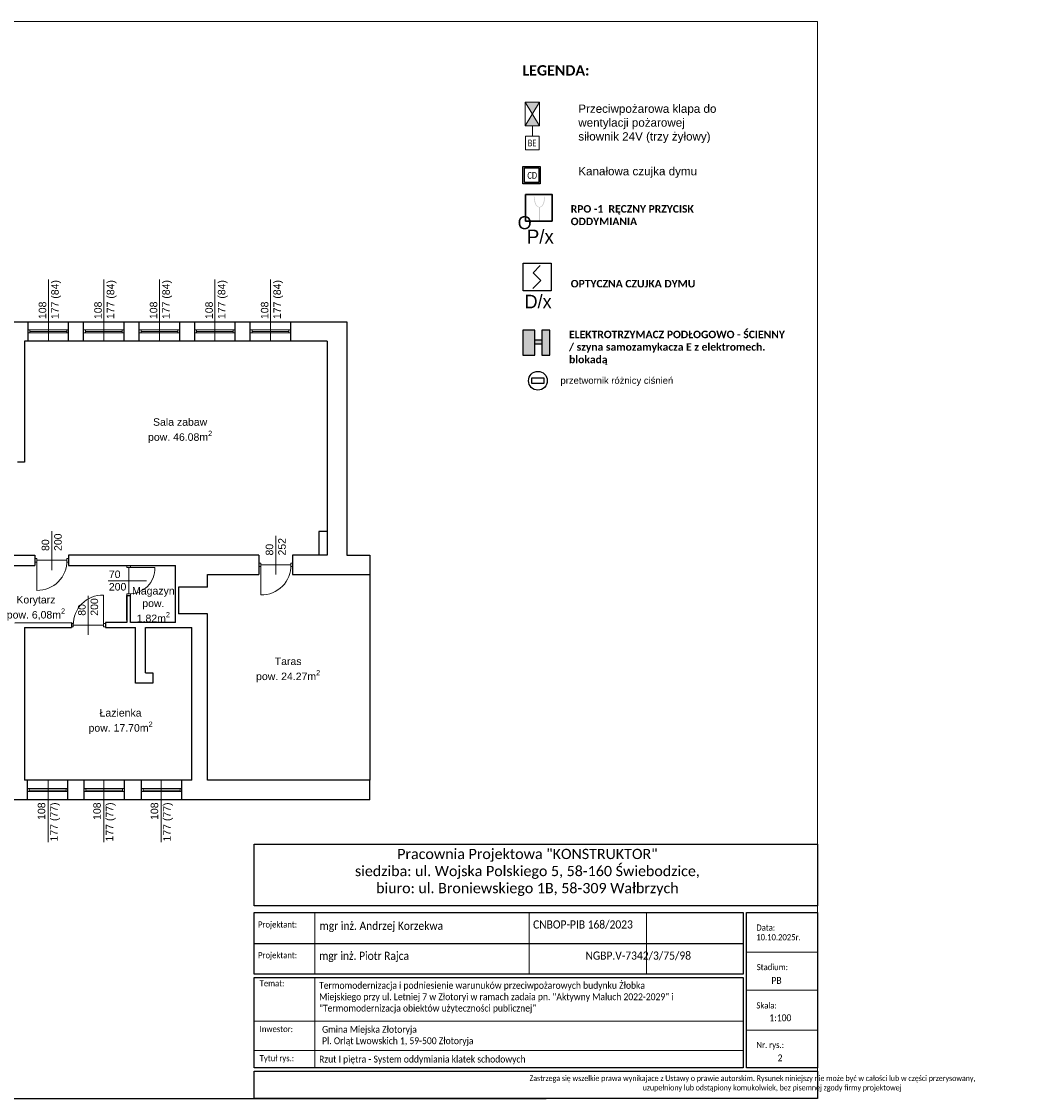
# Model space of a CAD drawing. Header units: millimetres. Extents: x 509 to 36614, y 492 to 3401.
# Tile 18 of 41: x 12147 to 14838, y 492 to 3362. Entities that reach past the tile are written whole.
import ezdxf
from ezdxf.enums import TextEntityAlignment as Align

# ---------------------------------------------------------------- set-up
doc = ezdxf.new("R2010")
doc.units = ezdxf.units.MM
for name, color, linetype, lineweight in [('A_Kontur_cienka', 250, 'Continuous', 0), ('mcr klapa FID S_V', 30, 'Continuous', 18), ('mcr opis', 7, 'Continuous', 18), ('opisy', 5, 'Continuous', 5), ('RAMKA 100', 198, 'Continuous', 15), ('sciany', 7, 'Continuous', 40), ('stolarka', 3, 'Continuous', 9), ('WYŁACZNIK', 1, 'Continuous', 18), ('ściany nośne', 1, 'Continuous', 25)]:
    doc.layers.add(name, color=color, linetype=linetype, lineweight=lineweight)
for name, color, linetype in [('mapp-system', 7, 'Continuous'), ('mcr_automatyka', 30, 'Continuous'), ('SIEMENS_adres', 7, 'Continuous'), ('SIEMENS_adres_csp', 7, 'Continuous'), ('SIEMENS_czujki', 1, 'Continuous'), ('SIEMENS_grupa', 5, 'Continuous'), ('SIEMENS_komentarze', 7, 'Continuous')]:
    doc.layers.add(name, color=color, linetype=linetype)
doc.styles.add('ARIAL', font='arial.ttf')
doc.styles.add('Arial Normalny', font='arial.ttf')
doc.styles.add('CALIBRI', font='calibri.ttf')
doc.styles.add('MtXpl_romans_shx', font='romans.shx')
doc.styles.add('OPS_Arial', font='txt')
doc.styles.add('ROMANS', font='romans.shx', dxfattribs={"height": 1})
doc.styles.add('SPS 500', font='ARIALN.TTF', dxfattribs={"height": 125})
doc.styles.get("Standard").update_dxf_attribs({"font": 'ARIAL.TTF'})
doc.styles.add('TABELKA', font='romans.shx', dxfattribs={"width": 0.9})

# ---------------------------------------------------------------- blocks, each defined once
blk = doc.blocks.new('*U2')
for p, q in [((7.6, 28.6), (-10.5, 10.5)), ((-10.5, 10.5), (8.7, -8.7)), ((8.7, -8.7), (-11.1, -28.4))]:
    blk.add_line(p, q)
blk.add_lwpolyline([(-34.5, 34.5), (34.5, 34.5), (34.5, -34.5), (-34.5, -34.5)], close=True)
at = {"flags": 9}
blk.add_attdef('NAZWA', (-58.3, 81.4), '', height=22, dxfattribs=at)
at = {"layer": 'SIEMENS_adres', "style": 'ARIAL', "width": 0.7, "flags": 8}
blk.add_attdef('ADRES', text='', height=26, dxfattribs=at).set_placement((8.7, 57.1), align=Align.MIDDLE_LEFT)
at = {"layer": 'SIEMENS_adres_csp', "style": 'MtXpl_romans_shx', "flags": 8}
blk.add_attdef('CSP', text='', height=15.6, dxfattribs=at).set_placement((-41.4, 26.4), align=Align.MIDDLE_RIGHT)
at = {"layer": 'SIEMENS_grupa', "style": 'ARIAL', "width": 0.7, "flags": 8}
blk.add_attdef('GRUPA', text='', height=26, dxfattribs=at).set_placement((0, -45.7), align=Align.TOP_CENTER)
at = {"layer": 'SIEMENS_komentarze', "style": 'MtXpl_romans_shx', "flags": 1}
blk.add_attdef('PARAMETR', (-210.6, -12.1), '', height=22, dxfattribs=at)
at = {"layer": 'SIEMENS_komentarze', "style": 'MtXpl_romans_shx'}
blk.add_attdef('UWAGI', (40.4, -11.2), '', height=22, dxfattribs=at)
blk = doc.blocks.new('klapa fid s symbol')
at = {"layer": 'mcr klapa FID S_V', "lineweight": 0}
h = blk.add_hatch(color=256, dxfattribs=at)
h.dxf.hatch_style = 1
h.paths.add_polyline_path([(283891, -103319), (284274, -103319), (284083, -103632)])
h.paths.add_polyline_path([(283891, -103946), (284083, -103632), (284274, -103946)])
at = {"layer": 'mcr klapa FID S_V'}
for p, q in [((283891, -103946), (284274, -103319)), ((283891, -103319), (284274, -103946))]:
    blk.add_line(p, q, dxfattribs=at)
at = {"layer": 'mcr klapa FID S_V', "lineweight": 0}
blk.add_line((284083, -104227), (284083, -103946), dxfattribs=at)
at = {"layer": 'mcr klapa FID S_V'}
blk.add_lwpolyline([(283891, -103946), (283891, -103319), (284274, -103319), (284274, -103946)], close=True, dxfattribs=at)
at = {"layer": 'mcr klapa FID S_V', "lineweight": 0}
blk.add_lwpolyline([(283903, -104227), (283903, -104587), (284263, -104587), (284263, -104227)], close=True, dxfattribs=at)
at = {"layer": 'mcr klapa FID S_V', "lineweight": 0, "style": 'CALIBRI', "width": 0.8}
blk.add_text('BE', height=180, dxfattribs=at).set_placement((284076, -104407), align=Align.MIDDLE_CENTER)

msp = doc.modelspace()

# ---------------------------------------------------------------- hatches: boundary and pattern name
at = {"transparency": 33554607}
h = msp.add_hatch(color=256, dxfattribs=at)
h.dxf.hatch_style = 1
h.set_gradient(color1=(0, 0, 255), color2=(0, 0, 228), one_color=1, tint=0.44995, name='CYLINDER')
h.paths.add_polyline_path([(13533.267, 2539.625), (13555.036, 2539.625), (13555.036, 2473.097), (13533.267, 2473.097)])
h.paths.add_polyline_path([(13514.968, 2539.625), (13514.968, 2473.097), (13482.457, 2473.097), (13482.457, 2539.625)])
h.paths.add_polyline_path([(13514.968, 2513.945), (13533.267, 2513.945), (13533.267, 2502.103), (13514.968, 2502.103)])
at = {"layer": 'WYŁACZNIK', "lineweight": 30}
h = msp.add_hatch(color=30, dxfattribs=at)
edge = h.paths.add_edge_path()
edge.add_spline(control_points=[(13528.195, 2866.745), (13528.95, 2866.931), (13536.296, 2868.156), (13540.87, 2881.248), (13541.442, 2890.681), (13541.727, 2895.083)], knot_values=[0.41248098, 0.41248098, 0.41248098, 0.41248098, 1.16065763, 6.84798008, 10.93999112, 10.93999112, 10.93999112, 10.93999112], degree=3, periodic=0)
edge.add_line((13541.727, 2895.083), (13540.045, 2895.018))
edge.add_spline(control_points=[(13540.045, 2895.018), (13539.86, 2893.074), (13539.676, 2891.143), (13539.262, 2887.877), (13539.067, 2886.554), (13538.58, 2883.864), (13538.287, 2882.489), (13537.411, 2879.096), (13536.753, 2877.088), (13535.343, 2874.047), (13534.688, 2872.908), (13533.202, 2870.933), (13532.371, 2870.098), (13530.983, 2869.132), (13530.496, 2868.857), (13529.464, 2868.409), (13528.895, 2868.228), (13527.852, 2867.952), (13527.4, 2867.848), (13526.329, 2867.867)], knot_values=[0.09000362, 0.09000362, 0.09000362, 0.09000362, 2.04786432, 2.04786432, 3.36458653, 3.36458653, 4.68130874, 4.68130874, 6.58705887, 6.58705887, 7.88515302, 7.88515302, 9.18324717, 9.18324717, 9.83229424, 9.83229424, 10.48134132, 10.48134132, 10.93999112, 10.93999112, 10.93999112, 10.93999112], degree=3, periodic=0)
edge.add_spline(control_points=[(13526.936, 2867.744), (13526.472, 2867.848), (13526.02, 2867.952), (13524.977, 2868.228), (13524.408, 2868.409), (13523.376, 2868.857), (13522.889, 2869.132), (13521.501, 2870.098), (13520.67, 2870.933), (13519.184, 2872.908), (13518.529, 2874.047), (13517.119, 2877.088), (13516.461, 2879.096), (13515.585, 2882.489), (13515.292, 2883.864), (13514.805, 2886.554), (13514.61, 2887.877), (13514.196, 2891.143), (13514.012, 2893.074), (13513.827, 2895.018)], knot_values=[0.09000362, 0.09000362, 0.09000362, 0.09000362, 0.54865342, 0.54865342, 1.1977005, 1.1977005, 1.84674757, 1.84674757, 3.14484172, 3.14484172, 4.44293587, 4.44293587, 6.348686, 6.348686, 7.66540821, 7.66540821, 8.98213042, 8.98213042, 10.93999112, 10.93999112, 10.93999112, 10.93999112], degree=3, periodic=0)
edge.add_line((13513.827, 2895.018), (13511.884, 2894.797))
edge.add_spline(control_points=[(13511.884, 2894.797), (13512.399, 2890.738), (13512.742, 2880.619), (13518.23, 2867.927), (13524.922, 2866.931), (13525.677, 2866.745)], knot_values=[0.41248098, 0.41248098, 0.41248098, 0.41248098, 4.50449202, 10.19181446, 10.93999112, 10.93999112, 10.93999112, 10.93999112], degree=3, periodic=0)
edge.add_line((13525.677, 2866.745), (13525.677, 2832.314))
edge.add_line((13525.677, 2832.314), (13528.195, 2832.314))
edge.add_line((13528.195, 2832.314), (13528.195, 2866.745))

# ---------------------------------------------------------------- linework, layer by layer
at = {"color": 0, "lineweight": 15, "ltscale": 10}
for p, q in [((12928.766, 823.18), (12928.766, 986.98)), ((13499.54, 823.18), (13499.54, 986.98)), ((13812.58, 823.18), (13812.58, 986.98)), ((14267.815, 881.872), (14078.535, 881.872)), ((12928.766, 573.726), (12928.766, 814.08)), ((14267.815, 780.353), (14078.535, 780.353)), ((14069.435, 697.379), (12766.315, 697.379)), ((14078.535, 673.485), (14267.815, 673.485)), ((14069.435, 619.226), (12766.315, 619.226))]:
    msp.add_line(p, q, dxfattribs=at)
at = {"color": 0, "ltscale": 10}
msp.add_line((12766.315, 905.08), (14069.435, 905.08), dxfattribs=at)
for points in [[(13482.457, 2539.625), (13482.457, 2473.097), (13514.968, 2473.097), (13514.968, 2539.625)], [(13533.267, 2539.625), (13533.267, 2473.097), (13555.036, 2473.097), (13555.036, 2539.625)], [(13533.267, 2513.945), (13533.267, 2502.103), (13514.968, 2502.103), (13514.968, 2513.945)]]:
    msp.add_lwpolyline(points, close=True)
for points in [[(12766.315, 1169.694), (14267.815, 1169.694), (14267.815, 1005.18), (12766.315, 1005.18)], [(12766.315, 986.98), (14069.435, 986.98), (14069.435, 823.18), (12766.315, 823.18)], [(14078.535, 986.98), (14267.815, 986.98), (14267.815, 573.726), (14078.535, 573.726)], [(12766.315, 814.08), (14069.435, 814.08), (14069.435, 573.726), (12766.315, 573.726)], [(12766.315, 564.626), (14267.815, 564.626), (14267.815, 491.826), (12766.315, 491.826)]]:
    msp.add_lwpolyline(points, close=True, dxfattribs=at)
at = {"layer": 'mcr_automatyka', "color": 30, "ltscale": 300}
for p, q in [((13482.862, 2975.468), (13529.085, 2975.468)), ((13482.862, 2929.245), (13482.862, 2975.468)), ((13486.699, 2971.634), (13525.249, 2971.634)), ((13486.699, 2933.078), (13486.699, 2971.634)), ((13525.249, 2971.634), (13525.249, 2933.078)), ((13529.085, 2975.468), (13529.085, 2929.245)), ((13529.085, 2929.245), (13482.862, 2929.245)), ((13525.249, 2933.078), (13486.699, 2933.078))]:
    msp.add_line(p, q, dxfattribs=at)
msp.add_lwpolyline([(13506.731, 2411.896), (13538.894, 2411.896), (13538.894, 2397.148), (13506.731, 2397.148)], close=True, dxfattribs=at)
msp.add_circle((13522.812, 2404.522), 25, dxfattribs=at)
at = {"layer": 'opisy', "color": 251}
for p, q in [((12218.144, 2509.788), (12218.144, 2674.373)), ((12366.144, 2509.788), (12366.144, 2674.373)), ((12514.144, 2509.788), (12514.144, 2674.373)), ((12662.144, 2509.788), (12662.144, 2674.373)), ((12810.144, 2509.788), (12810.144, 2674.373)), ((12227.726, 1899.955), (12227.726, 2003.668)), ((12824.726, 1887.955), (12824.726, 1991.668)), ((12377.524, 1871.445), (12480.041, 1871.445)), ((12324.728, 1727.367), (12324.728, 1831.079)), ((12217.726, 1339.788), (12217.726, 1175.204)), ((12365.726, 1339.788), (12365.726, 1175.204)), ((12518.726, 1339.788), (12518.726, 1175.204))]:
    msp.add_line(p, q, dxfattribs=at)
at = {"layer": 'stolarka', "color": 251}
for p, q in [((12164.144, 2539.788), (12169.144, 2539.788)), ((12169.144, 2531.788), (12164.144, 2531.788)), ((12169.144, 2539.788), (12169.144, 2531.788)), ((12169.144, 2539.788), (12267.144, 2539.788)), ((12169.144, 2535.788), (12267.144, 2535.788)), ((12169.144, 2531.788), (12267.144, 2531.788)), ((12272.144, 2539.788), (12267.144, 2539.788)), ((12267.144, 2539.788), (12267.144, 2531.788)), ((12267.144, 2531.788), (12272.144, 2531.788)), ((12312.144, 2539.788), (12317.144, 2539.788)), ((12317.144, 2531.788), (12312.144, 2531.788)), ((12317.144, 2539.788), (12317.144, 2531.788)), ((12317.144, 2539.788), (12415.144, 2539.788)), ((12317.144, 2535.788), (12415.144, 2535.788)), ((12317.144, 2531.788), (12415.144, 2531.788)), ((12420.144, 2539.788), (12415.144, 2539.788)), ((12415.144, 2539.788), (12415.144, 2531.788)), ((12415.144, 2531.788), (12420.144, 2531.788)), ((12460.144, 2539.788), (12465.144, 2539.788)), ((12465.144, 2531.788), (12460.144, 2531.788)), ((12465.144, 2539.788), (12465.144, 2531.788)), ((12465.144, 2539.788), (12563.144, 2539.788)), ((12465.144, 2535.788), (12563.144, 2535.788)), ((12465.144, 2531.788), (12563.144, 2531.788)), ((12568.144, 2539.788), (12563.144, 2539.788)), ((12563.144, 2539.788), (12563.144, 2531.788)), ((12563.144, 2531.788), (12568.144, 2531.788)), ((12608.144, 2539.788), (12613.144, 2539.788)), ((12613.144, 2531.788), (12608.144, 2531.788)), ((12613.144, 2539.788), (12613.144, 2531.788)), ((12613.144, 2539.788), (12711.144, 2539.788)), ((12613.144, 2535.788), (12711.144, 2535.788)), ((12613.144, 2531.788), (12711.144, 2531.788)), ((12716.144, 2539.788), (12711.144, 2539.788)), ((12711.144, 2539.788), (12711.144, 2531.788)), ((12711.144, 2531.788), (12716.144, 2531.788)), ((12756.144, 2539.788), (12761.144, 2539.788)), ((12761.144, 2531.788), (12756.144, 2531.788)), ((12761.144, 2539.788), (12761.144, 2531.788)), ((12761.144, 2539.788), (12859.144, 2539.788)), ((12761.144, 2535.788), (12859.144, 2535.788)), ((12761.144, 2531.788), (12859.144, 2531.788)), ((12864.144, 2539.788), (12859.144, 2539.788)), ((12859.144, 2539.788), (12859.144, 2531.788)), ((12859.144, 2531.788), (12864.144, 2531.788)), ((12187.726, 1930.455), (12182.226, 1930.455)), ((12187.726, 1921.455), (12187.726, 1930.455)), ((12187.726, 1925.955), (12267.726, 1925.955)), ((12187.726, 1925.955), (12187.726, 1845.955)), ((12267.726, 1930.455), (12272.226, 1930.455)), ((12267.726, 1921.455), (12267.726, 1930.455)), ((12187.726, 1921.455), (12182.226, 1921.455)), ((12267.726, 1921.455), (12272.226, 1921.455)), ((12427.726, 1906.445), (12427.726, 1911.945)), ((12436.726, 1906.445), (12427.726, 1906.445)), ((12432.226, 1906.445), (12502.226, 1906.445)), ((12432.226, 1906.445), (12432.226, 1836.445)), ((12436.726, 1906.445), (12436.726, 1911.945)), ((12784.726, 1918.455), (12779.226, 1918.455)), ((12784.726, 1909.455), (12779.226, 1909.455)), ((12784.726, 1909.455), (12784.726, 1918.455)), ((12784.726, 1913.955), (12864.726, 1913.955)), ((12784.726, 1913.955), (12784.726, 1833.955)), ((12864.726, 1918.455), (12869.226, 1918.455)), ((12864.726, 1909.455), (12864.726, 1918.455)), ((12864.726, 1909.455), (12869.226, 1909.455)), ((12364.728, 1753.367), (12364.728, 1833.367)), ((12427.726, 1836.445), (12427.726, 1831.945)), ((12436.726, 1836.445), (12427.726, 1836.445)), ((12436.726, 1836.445), (12436.726, 1831.945)), ((12284.728, 1757.867), (12280.228, 1757.867)), ((12284.728, 1757.867), (12284.728, 1748.867)), ((12364.728, 1753.367), (12284.728, 1753.367)), ((12364.728, 1757.867), (12370.228, 1757.867)), ((12364.728, 1757.867), (12364.728, 1748.867)), ((12284.728, 1748.867), (12280.228, 1748.867)), ((12364.728, 1748.867), (12370.228, 1748.867)), ((12162.226, 1317.788), (12167.226, 1317.788)), ((12167.226, 1309.788), (12162.226, 1309.788)), ((12167.226, 1317.788), (12167.226, 1309.788)), ((12167.226, 1317.788), (12265.226, 1317.788)), ((12167.226, 1313.788), (12265.226, 1313.788)), ((12167.226, 1309.788), (12265.226, 1309.788)), ((12270.226, 1317.788), (12265.226, 1317.788)), ((12265.226, 1317.788), (12265.226, 1309.788)), ((12265.226, 1309.788), (12270.226, 1309.788)), ((12313.226, 1317.788), (12318.226, 1317.788)), ((12318.226, 1309.788), (12313.226, 1309.788)), ((12318.226, 1317.788), (12318.226, 1309.788)), ((12318.226, 1317.788), (12416.226, 1317.788)), ((12318.226, 1313.788), (12416.226, 1313.788)), ((12318.226, 1309.788), (12416.226, 1309.788)), ((12421.226, 1317.788), (12416.226, 1317.788)), ((12416.226, 1317.788), (12416.226, 1309.788)), ((12416.226, 1309.788), (12421.226, 1309.788)), ((12466.226, 1317.788), (12471.226, 1317.788)), ((12471.226, 1309.788), (12466.226, 1309.788)), ((12471.226, 1317.788), (12471.226, 1309.788)), ((12471.226, 1317.788), (12569.226, 1317.788)), ((12471.226, 1313.788), (12569.226, 1313.788)), ((12471.226, 1309.788), (12569.226, 1309.788)), ((12574.226, 1317.788), (12569.226, 1317.788)), ((12569.226, 1317.788), (12569.226, 1309.788)), ((12569.226, 1309.788), (12574.226, 1309.788))]:
    msp.add_line(p, q, dxfattribs=at)
for points in [[(12187.726, 1845.955, 0.42573526), (12267.726, 1925.955)], [(12502.226, 1906.445, -0.42548034), (12432.226, 1836.445)], [(12784.726, 1833.955, 0.42573526), (12864.726, 1913.955)], [(12364.728, 1833.367, 0.42573526), (12284.728, 1753.367)]]:
    msp.add_lwpolyline(points, format="xyb", dxfattribs=at)
at = {"layer": 'WYŁACZNIK', "color": 30, "lineweight": 30}
msp.add_lwpolyline([(13489.979, 2901.3), (13560.489, 2901.3), (13560.489, 2830.037), (13489.988, 2830.037)], close=True, dxfattribs=at)
at = {"layer": 'ściany nośne', "color": 251}
for p, q in [((11128.226, 2561.788), (13013.226, 2561.788)), ((12164.144, 2509.788), (12164.144, 2561.788)), ((12272.144, 2509.788), (12272.144, 2561.788)), ((12312.144, 2509.788), (12312.144, 2561.788)), ((12420.144, 2509.788), (12420.144, 2561.788)), ((12445.226, 2561.788), (12865.226, 2561.788)), ((12460.144, 2509.788), (12460.144, 2561.788)), ((12568.144, 2509.788), (12568.144, 2561.788)), ((12608.144, 2509.788), (12608.144, 2561.788)), ((12716.144, 2509.788), (12716.144, 2561.788)), ((12756.144, 2509.788), (12756.144, 2561.788)), ((12864.144, 2509.788), (12864.144, 2561.788)), ((13013.226, 2561.788), (13013.226, 1939.788)), ((12154.226, 2509.788), (12154.226, 2187.788)), ((12961.226, 2509.788), (12154.226, 2509.788)), ((12865.226, 2509.788), (12449.226, 2509.788)), ((12961.226, 2509.788), (12961.226, 1939.788)), ((12154.226, 2187.788), (12136.226, 2187.788)), ((12961.226, 2002.788), (12939.226, 2002.788)), ((12939.226, 2002.788), (12939.226, 1939.788)), ((12117.226, 1939.788), (12182.226, 1939.788)), ((12182.226, 1939.788), (12182.226, 1911.788)), ((12779.226, 1939.788), (12272.226, 1939.788)), ((12272.226, 1939.788), (12272.226, 1911.788)), ((12779.226, 1939.788), (12779.226, 1887.788)), ((12961.226, 1939.788), (12869.226, 1939.788)), ((12869.226, 1939.788), (12869.226, 1887.788)), ((13013.226, 1939.788), (13075.226, 1939.788)), ((13075.226, 1939.788), (13075.226, 1887.788)), ((12117.226, 1911.788), (12182.226, 1911.788)), ((12272.226, 1911.788), (12433.226, 1911.945)), ((12427.226, 1911.945), (12437.226, 1911.945)), ((12427.226, 1911.945), (12437.226, 1911.945)), ((12437.226, 1911.945), (12557.226, 1911.945)), ((12557.226, 1759.945), (12557.226, 1911.945)), ((12642.226, 1854.788), (12642.226, 1887.788)), ((12642.226, 1887.788), (12779.226, 1887.788)), ((12869.226, 1887.788), (13075.226, 1887.788)), ((12961.226, 1887.788), (13023.226, 1887.788)), ((13075.226, 1887.788), (13075.226, 1339.788)), ((12642.226, 1854.788), (12565.226, 1854.788)), ((12565.226, 1854.788), (12565.226, 1783.788)), ((12427.226, 1831.945), (12427.226, 1759.945)), ((12427.226, 1766.096), (12427.226, 1831.945)), ((12427.226, 1831.945), (12437.226, 1831.945)), ((12437.226, 1759.945), (12437.226, 1831.945)), ((12642.226, 1783.788), (12565.226, 1783.788)), ((12642.226, 1339.788), (12642.226, 1783.788)), ((12129.222, 1759.806), (12280.228, 1759.945)), ((12280.228, 1759.945), (12280.228, 1746.788)), ((12370.228, 1759.945), (12370.228, 1746.788)), ((12427.226, 1759.945), (12370.228, 1759.945)), ((12557.226, 1759.945), (12437.226, 1759.945)), ((12154.226, 1746.788), (12280.228, 1746.788)), ((12154.226, 1746.788), (12154.226, 1339.788)), ((12370.228, 1746.788), (12450.226, 1746.788)), ((12450.226, 1598.788), (12450.226, 1746.788)), ((12477.226, 1746.788), (12600.226, 1746.788)), ((12477.226, 1625.788), (12477.226, 1746.788)), ((12600.226, 1339.788), (12600.226, 1746.788)), ((12477.226, 1625.788), (12496.226, 1625.788)), ((12496.226, 1625.788), (12496.226, 1598.788)), ((12496.226, 1598.788), (12450.226, 1598.788)), ((12600.226, 1339.788), (12154.226, 1339.788)), ((12162.226, 1287.788), (12162.226, 1339.788)), ((12270.226, 1287.788), (12270.226, 1339.788)), ((12313.226, 1287.788), (12313.226, 1339.788)), ((12421.226, 1287.788), (12421.226, 1339.788)), ((12466.226, 1287.788), (12466.226, 1339.788)), ((12574.226, 1287.788), (12574.226, 1339.788)), ((13023.226, 1339.788), (12642.226, 1339.788)), ((13075.226, 1339.788), (12704.226, 1339.788)), ((13075.226, 1287.788), (13075.226, 1339.788)), ((13075.226, 1287.788), (11083.229, 1287.788))]:
    msp.add_line(p, q, dxfattribs=at)
at = {"layer": 'ściany nośne', "color": 0}
msp.add_line((7945.221, 491.826), (13545.221, 491.826), dxfattribs=at)

# ---------------------------------------------------------------- block references
at = {"layer": 'mcr klapa FID S_V', "xscale": 0.1, "yscale": 0.1, "zscale": 0.1}
msp.add_blockref('klapa fid s symbol', (-14900.28, 13478.81), dxfattribs=at)
at = {"layer": 'SIEMENS_czujki', "xscale": 1.074282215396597, "yscale": 1.074282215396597, "zscale": 1.074282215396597}
msp.add_blockref('*U2', (13521.042, 2681.234), dxfattribs=at)

# ---------------------------------------------------------------- texts
at = {"color": 0, "linetype": 'ByBlock', "lineweight": -2, "char_height": 22.1538, "width": 714.84, "attachment_point": 4, "style": 'Arial Normalny'}
for s, insert in [('{\\fArial|b0|i0|c238|p34;\\C256;Przeciwpożarowa klapa do \\Pwentylacji pożarowej \\Psiłownik 24V (trzy żyłowy)}', (13630.459, 3089.334)), ('{\\fArial|b0|i0|c238|p34;\\C256;Kanałowa czujka dymu}', (13630.459, 2959.755))]:
    msp.add_mtext(s, dxfattribs=dict(at, insert=insert))
at = {"color": 0, "ltscale": 10, "insert": (12792.985, 1157.08), "char_height": 27.3, "width": 1403.675, "attachment_point": 1}
msp.add_mtext('\\pqc;\\fCalibri|b0|i0|c0|p0;Pracownia Projektowa "KONSTRUKTOR"\\Psiedziba: ul. Wojska Polskiego 5, 58-160 Świebodzice,\\Pbiuro: ul. Broniewskiego 1B, 58-309 Wałbrzych', dxfattribs=at)
at = {"color": 0, "ltscale": 10, "attachment_point": 1, "style": 'TABELKA'}
for s, insert, char_height, width in [('\\fCalibri|b0|i0|c0|p0;\\W0.9;Projektant:', (12777.019, 963.674), 16.38, 198.38), ('\\pxql;{\\fCalibri|b0|i0|c238|p34;CNBOP-PIB 168/2023}', (13509.988, 966.526), 21.84, 404.83503), ('\\fCalibri|b0|i0|c0|p0;\\W0.9;Data:', (14105.024, 955.452), 16.38, 198.3962), ('{\\fCalibri|b0|i0|c238|p34;10.10.2025\\fCalibri|b0|i0|c0|p34;r.}', (14104.702, 929.679), 16.38, 198.38), ('\\fCalibri|b0|i0|c0|p0;\\W0.9;Projektant:', (12777.019, 881.774), 16.38, 198.38), ('\\fCalibri|b0|i0|c0|p0;\\W0.9;Stadium:', (14105.977, 850.154), 16.38, 198.3962), ('\\fCalibri|b0|i0|c0|p0;\\W0.9;Temat:', (12781.385, 806.885), 16.38, 198.3962), ('\\A1;\\pxt20.75813,41.51508;{\\fCalibri|b0|i0|c238|p34;Termomodernizacja i podniesienie warunuków przeciwpożarowych budynku Żłobka \\PMiejskiego przy ul. Letniej 7 w Złotoryi w ramach zadaia pn. "Aktywny Maluch 2022-2029" i\\P"Termomodernizacja obiektów użyteczności publicznej"\\P\\pt0;\\P\\P\\pt20.75813,41.51508; }', (12939.745, 802.276), 18.2, 1242.76368), ('{\\fCalibri|b0|i0|c238|p0;PB}', (14145.2, 815.477), 18.2, 42.7857), ('\\fCalibri|b0|i0|c0|p0;\\W0.9;Skala:', (14105.112, 747.988), 16.38, 198.3962), ('{\\fCalibri|b0|i0|c0|p0;1:100}', (14139.653, 715.95), 18.2, 198.38), ('\\fCalibri|b0|i0|c0|p0;\\W0.9;Inwestor:', (12781.385, 685.042), 16.38, 198.3962), ('\\fCalibri|b0|i0|c0|p0;\\W0.9;Nr. rys.:', (14105.379, 642.639), 16.38, 198.3962), ('\\fCalibri|b0|i0|c0|p0;\\W0.9;Tytuł rys.:', (12781.385, 607.285), 16.38, 198.3962), ('{\\fCalibri|b0|i0|c0|p0;2}', (14161.645, 609.083), 18.2, 198.38)]:
    msp.add_mtext(s, dxfattribs=dict(at, insert=insert, char_height=char_height, width=width))
at = {"color": 0, "ltscale": 10, "attachment_point": 1}
for s, insert, char_height, style in [('{\\fCalibri|b0|i0|c238|p34;mgr inż. Andrzej Korzekwa}', (12941.02, 962.989), 21.84, 'TABELKA'), ('\\fCalibri|b0|i0|c0|p0;\\W0.9;mgr inż. Piotr Rajca', (12939.869, 882.952), 21.84, 'TABELKA'), ('\\pxqc;{\\fCalibri|b0|i0|c0|p0;NGBP.V-7342/3/75/98}', (13649.618, 883.453), 21.84, 'TABELKA'), ('\\A1;\\P{\\fCalibri|b0|i0|c238|p34;Gmina Miejska Złotoryja \\PPl. Orląt Lwowskich 1, 59-500 Złotoryja}', (12947.712, 715.396), 18.2, 'TABELKA'), ('{\\fCalibri|b0|i0|c0|p0;Rzut I piętra - System oddymiania klatek schodowych}', (12939.869, 605.741), 18.2, 'TABELKA'), ('\\pqc;\\fCalibri|b0|i0|c0|p0;\\W0.9;Zastrzega się wszelkie prawa wynikajace z Ustawy o prawie autorskim. Rysunek niniejszy nie może być w całości lub w części przerysowany,\\P                      uzupełniony lub odstąpiony komukolwiek, bez pisemnej zgody firmy projektowej ', (13500.638, 553.162), 15, 'ROMANS')]:
    msp.add_mtext(s, dxfattribs=dict(at, insert=insert, char_height=char_height, style=style))
at = {"layer": 'mapp-system', "attachment_point": 1, "style": 'SPS 500', "bg_fill": 2}
for s, insert, char_height, width in [('{\\fCalibri Light|b1|i0|c238|p34;LEGENDA:}', (13481.648, 3245.506, 1376.344), 27.52689, 640.86051), ('{\\fCalibri Light|b1|i0|c238|p34;RPO -1  RĘCZNY PRZYCISK ODDYMIANIA}', (13610.313, 2872.504, 1000), 20, 465.62512), ('{\\fCalibri Light|b1|i0|c238|p34;OPTYCZNA CZUJKA DYMU}', (13610.313, 2673.235, 1000), 20, 599.87182), ('{\\fCalibri Light|b1|i0|c238|p34;ELEKTROTRZYMACZ PODŁOGOWO - ŚCIENNY / szyna samozamykacza E z elektromech. blokadą}', (13605.893, 2537.965, 1000), 20, 578.60811)]:
    msp.add_mtext(s, dxfattribs=dict(at, insert=insert, char_height=char_height, width=width))
at = {"layer": 'mcr opis', "insert": (13583.007, 2414.316), "char_height": 18, "width": 303.43658, "attachment_point": 1, "line_spacing_factor": 0.8, "bg_fill": 2}
msp.add_mtext('{\\fArial|b0|i0|c238|p34;przetwornik różnicy ciśnień}', dxfattribs=at)
at = {"layer": 'mcr_automatyka', "color": 30, "ltscale": 300, "style": 'CALIBRI', "width": 0.8}
msp.add_text('CD', height=18, dxfattribs=at).set_placement((13507.676, 2951.735), align=Align.MIDDLE_CENTER)
at = {"layer": 'opisy', "color": 251, "char_height": 20, "rotation": 90}
for s, insert, width, attachment_point in [('108\\P177 (84)', (12192.533, 2568.863), 104.91277, 1), ('108\\P177 (84)', (12340.533, 2568.863), 104.91277, 1), ('108\\P177 (84)', (12488.533, 2568.863), 104.91277, 1), ('108\\P177 (84)', (12636.533, 2568.863), 104.91277, 1), ('108\\P177 (84)', (12784.533, 2568.863), 104.91277, 1), ('80\\P200', (12200.41, 1950.904), 6.69806, 1), ('80\\P252', (12797.41, 1938.904), 6.69806, 1), ('80\\P200', (12297.412, 1778.315), 6.69806, 1), ('108\\P177 (77)', (12189.893, 1280.714), 104.91277, 3), ('108\\P177 (77)', (12337.893, 1280.714), 104.91277, 3), ('108\\P177 (77)', (12490.893, 1280.714), 104.91277, 3)]:
    msp.add_mtext(s, dxfattribs=dict(at, insert=insert, width=width, attachment_point=attachment_point))
at = {"layer": 'opisy', "color": 251, "char_height": 20, "attachment_point": 1}
for s, insert, width in [('\\A1;\\pxqc;Sala zabaw\\Ppow. 46.08m{\\H0.7x;\\S2^ ;}', (12457.457, 2304.56), 223.77925), ('70\\P200', (12379.462, 1898.761), 6.69806), ('\\A1;\\pxqc;Magazyn\\Ppow. \\P1.82m{\\H0.7x;\\S2^ ;}', (12386.16, 1854.746), 223.77925), ('\\A1;\\pxqc;Korytarz\\Ppow. 6,08m{\\H0.7x;\\S2^ ;}', (12073.195, 1830.975), 223.77925), ('\\A1;\\pxqc;Taras\\Ppow. 24.27m{\\H0.7x;\\S2^ ;}', (12745.321, 1666.878), 223.77925), ('\\A1;\\pxqc;Łazienka\\Ppow. 17.70m{\\H0.7x;\\S2^ ;}', (12298.817, 1529.533), 223.77925)]:
    msp.add_mtext(s, dxfattribs=dict(at, insert=insert, width=width))
at = {"layer": 'RAMKA 100', "color": 30, "lineweight": 25, "insert": (13529.22, 2807.352), "char_height": 37.3269, "width": 416.32943, "attachment_point": 2, "style": 'OPS_Arial'}
msp.add_mtext('P/x ', dxfattribs=at)
at = {"layer": 'RAMKA 100', "color": 1, "lineweight": 25, "insert": (13523.251, 2633.674), "char_height": 36.0406, "width": 401.9831, "attachment_point": 2, "style": 'OPS_Arial'}
msp.add_mtext('D/x ', dxfattribs=at)
at = {"layer": 'sciany', "color": 30, "lineweight": 25, "insert": (13468.807, 2843.052), "char_height": 34.53319, "width": 42.84663, "attachment_point": 1}
msp.add_mtext('{\\fArial|b0|i0|c238|p34;O}', dxfattribs=at)

# ---------------------------------------------------------------- next in the draw order: linework, layer by layer
at = {"layer": 'A_Kontur_cienka', "color": 0, "ltscale": 30}
msp.add_lwpolyline([(14267.815, 491.826), (7557.815, 491.826), (7557.815, 3361.826), (14267.815, 3361.826)], close=True, dxfattribs=at)

doc.saveas('drawing.dxf')
